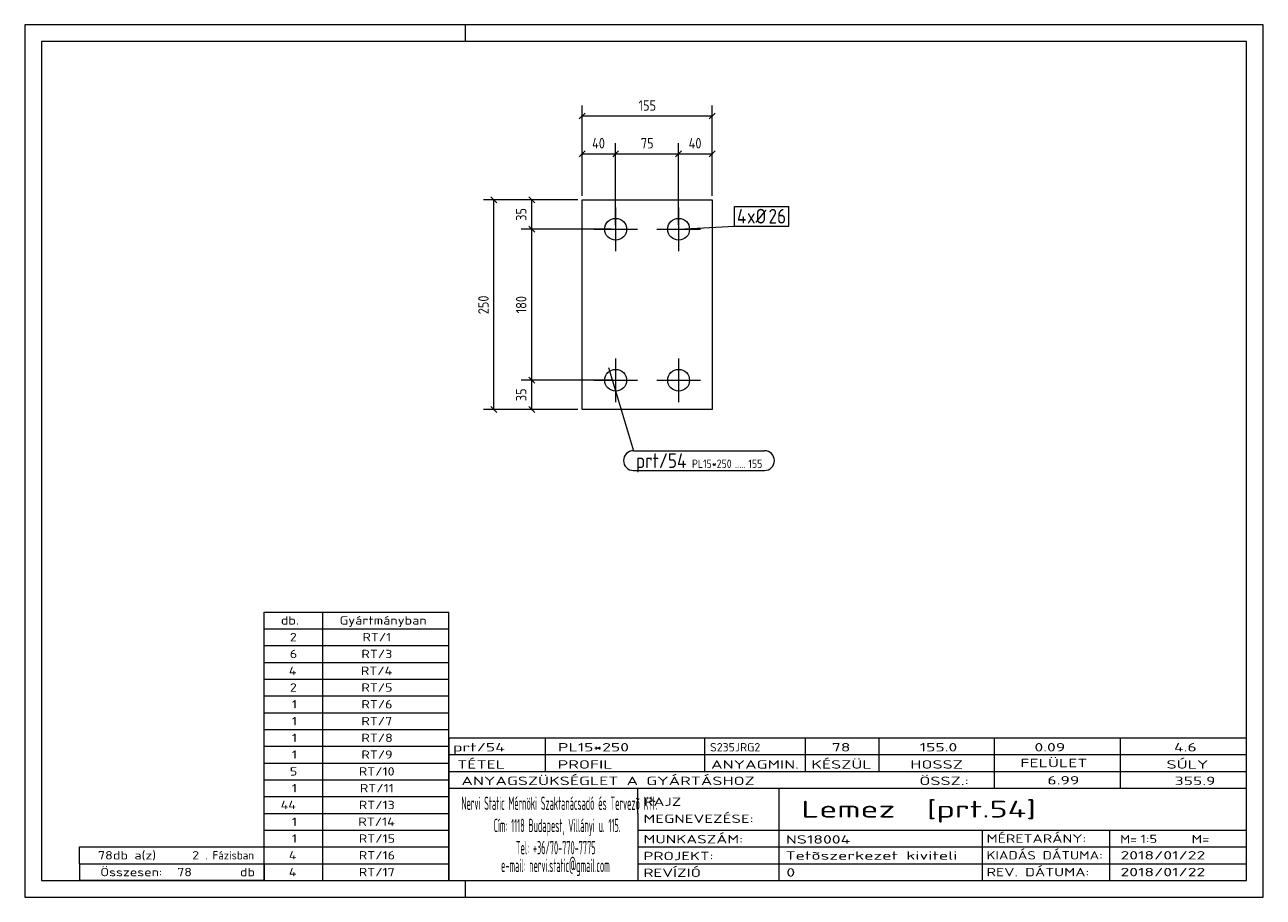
# Model space of a CAD drawing. Header units: millimetres. Extents: x 1 to 296, y 1 to 209.
import ezdxf

# ---------------------------------------------------------------- set-up
doc = ezdxf.new("R2010")
doc.units = ezdxf.units.MM
doc.header["$LTSCALE"] = 0.6
doc.linetypes.add('XKITLINE00', pattern=[0])
for name, color, linetype, lineweight in [('Bolt', 7, 'Continuous', 0), ('BoltMark', 3, 'Continuous', 0), ('DrawingSheet', 5, 'Continuous', 0), ('OtherObjectType', 1, 'Continuous', 0), ('Part', 2, 'Continuous', 0), ('PartMark', 3, 'Continuous', 0), ('Z-DIMENSIONS', 1, 'Continuous', 0)]:
    doc.layers.add(name, color=color, linetype=linetype, lineweight=lineweight)
doc.styles.add('ISOCPEUR', font='ISOCPEUR.TTF')

msp = doc.modelspace()

# ---------------------------------------------------------------- linework, layer by layer
at = {"layer": 'Bolt', "color": 4, "linetype": 'XKITLINE00', "lineweight": 0}
for p, q in [((141.75, 165.45), (141.75, 155.05)), ((156.75, 165.45), (156.75, 155.05)), ((136.55, 160.25), (146.95, 160.25)), ((151.55, 160.25), (161.95, 160.25)), ((141.75, 129.45), (141.75, 119.05)), ((156.75, 129.45), (156.75, 119.05)), ((136.55, 124.25), (146.95, 124.25)), ((151.55, 124.25), (161.95, 124.25))]:
    msp.add_line(p, q, dxfattribs=at)
for centre in [(141.75, 160.25), (156.75, 160.25), (141.75, 124.25), (156.75, 124.25)]:
    msp.add_circle(centre, 2.6, dxfattribs=at)
at = {"layer": 'BoltMark', "color": 7, "linetype": 'XKITLINE00', "lineweight": 0}
for p, q in [((170.04, 165.71), (182.97, 165.71)), ((170.04, 161.01), (170.04, 165.71)), ((182.97, 161.01), (182.97, 165.71)), ((156.75, 160.25), (170.04, 161.01)), ((170.04, 161.01), (182.97, 161.01))]:
    msp.add_line(p, q, dxfattribs=at)
at = {"layer": 'DrawingSheet', "color": 2, "linetype": 'XKITLINE00', "lineweight": 0}
for p, q in [((296, 209), (1, 209)), ((1, 209), (1, 1)), ((106, 205), (106, 209)), ((296, 1), (296, 209)), ((106, 1), (106, 5)), ((1, 1), (296, 1))]:
    msp.add_line(p, q, dxfattribs=at)
at = {"layer": 'DrawingSheet', "color": 3, "linetype": 'XKITLINE00', "lineweight": 0}
for p, q in [((292, 205), (5, 205)), ((5, 205), (5, 5)), ((292, 5), (292, 205)), ((5, 5), (292, 5))]:
    msp.add_line(p, q, dxfattribs=at)
at = {"layer": 'OtherObjectType', "color": 7, "linetype": 'XKITLINE00', "lineweight": 0}
for p, q in [((58, 69), (102, 69)), ((58, 65), (58, 69)), ((72, 65), (72, 69)), ((102, 65), (102, 69)), ((58, 65), (102, 65)), ((58, 61), (58, 65)), ((72, 61), (72, 65)), ((102, 61), (102, 65)), ((58, 61), (102, 61)), ((58, 57), (58, 61)), ((72, 57), (72, 61)), ((102, 57), (102, 61)), ((58, 57), (102, 57)), ((58, 53), (58, 57)), ((72, 53), (72, 57)), ((102, 53), (102, 57)), ((58, 53), (102, 53)), ((58, 49), (58, 53)), ((72, 49), (72, 53)), ((102, 49), (102, 53)), ((58, 49), (102, 49)), ((58, 45), (58, 49)), ((72, 45), (72, 49)), ((102, 45), (102, 49)), ((58, 45), (102, 45)), ((58, 41), (58, 45)), ((72, 41), (72, 45)), ((102, 41), (102, 45)), ((58, 41), (102, 41)), ((58, 37), (58, 41)), ((72, 37), (72, 41)), ((102, 37), (102, 41)), ((102, 39), (292, 39)), ((102, 39), (102, 35)), ((102, 39), (292, 39)), ((125, 35), (125, 39)), ((163, 35), (163, 39)), ((187, 35), (187, 39)), ((204.5, 35), (204.5, 39)), ((232, 35), (232, 39)), ((262, 35), (262, 39)), ((292, 35), (292, 39)), ((58, 37), (102, 37)), ((58, 33), (58, 37)), ((72, 33), (72, 37)), ((102, 33), (102, 37)), ((58, 33), (102, 33)), ((58, 29), (58, 33)), ((72, 29), (72, 33)), ((102, 35), (292, 35)), ((102, 35), (102, 5)), ((102, 35), (292, 35)), ((102, 29), (102, 33)), ((125, 31), (125, 35)), ((163, 31), (163, 35)), ((187, 31), (187, 35)), ((204.5, 31), (204.5, 35)), ((232, 31), (232, 35)), ((262, 31), (262, 35)), ((292, 31), (292, 35)), ((102, 31), (292, 31)), ((232, 27), (232, 31)), ((262, 27), (262, 31)), ((292, 27), (292, 31)), ((58, 29), (102, 29)), ((58, 25), (58, 29)), ((72, 25), (72, 29)), ((102, 25), (102, 29)), ((102, 27), (292, 27)), ((147, 21), (147, 27)), ((180.7, 17), (180.7, 27)), ((292, 21), (292, 27)), ((58, 25), (102, 25)), ((58, 21), (58, 25)), ((72, 21), (72, 25)), ((102, 21), (102, 25)), ((58, 21), (102, 21)), ((58, 17), (58, 21)), ((72, 17), (72, 21)), ((102, 17), (102, 21)), ((147, 21), (147, 5)), ((292, 17), (292, 21)), ((58, 17), (102, 17)), ((58, 13), (58, 17)), ((72, 13), (72, 17)), ((102, 13), (102, 17)), ((147, 17), (292, 17)), ((180.7, 5), (180.7, 17)), ((229.16, 13), (229.16, 17)), ((259.5, 5), (259.5, 17)), ((292, 13), (292, 17)), ((14, 9), (14, 13)), ((14, 13), (58, 13)), ((14, 13), (58, 13)), ((58, 9), (58, 13)), ((58, 13), (102, 13)), ((58, 9), (58, 13)), ((72, 9), (72, 13)), ((102, 9), (102, 13)), ((147, 13), (292, 13)), ((229.16, 5), (229.16, 13)), ((292, 9), (292, 13)), ((14, 9), (58, 9)), ((14, 9), (14, 5)), ((14, 9), (58, 9)), ((58, 9), (58, 5)), ((58, 9), (102, 9)), ((58, 5), (58, 9)), ((72, 5), (72, 9)), ((102, 5), (102, 9)), ((147, 9), (292, 9)), ((292, 5), (292, 9)), ((58, 5), (14, 5)), ((58, 5), (102, 5)), ((102, 5), (292, 5)), ((139.5, 5), (292, 5))]:
    msp.add_line(p, q, dxfattribs=at)
at = {"layer": 'Part', "color": 2, "linetype": 'XKITLINE00', "lineweight": 0}
for p, q in [((133.75, 117.25), (133.75, 167.25)), ((133.75, 167.25), (164.75, 167.25)), ((164.75, 167.25), (164.75, 117.25)), ((164.75, 117.25), (133.75, 117.25))]:
    msp.add_line(p, q, dxfattribs=at)
at = {"layer": 'PartMark', "color": 7, "linetype": 'XKITLINE00', "lineweight": 0}
for p, q in [((140.01, 127.31), (145.96, 107.44)), ((145.96, 107.44), (177.21, 107.44)), ((145.96, 102.74), (177.21, 102.74))]:
    msp.add_line(p, q, dxfattribs=at)
for centre, start, end in [((145.96, 105.09), 90, 270), ((177.21, 105.09), 270, 90)]:
    msp.add_arc(centre, 2.35, start, end, dxfattribs=at)
at = {"layer": 'Z-DIMENSIONS', "color": 7, "linetype": 'XKITLINE00', "lineweight": 0}
for p, q in [((133.75, 168.25), (133.75, 189.75)), ((164.75, 168.25), (164.75, 189.75)), ((134.46, 187.96), (133.04, 186.54)), ((133.75, 187.25), (164.75, 187.25)), ((165.46, 187.96), (164.04, 186.54)), ((133.75, 168.25), (133.75, 180.75)), ((141.75, 161.25), (141.75, 180.75)), ((141.75, 161.25), (141.75, 180.75)), ((156.75, 161.25), (156.75, 180.75)), ((156.75, 161.25), (156.75, 180.75)), ((164.75, 168.25), (164.75, 180.75)), ((134.46, 178.96), (133.04, 177.54)), ((133.75, 178.25), (141.75, 178.25)), ((142.46, 178.96), (141.04, 177.54)), ((142.46, 178.96), (141.04, 177.54)), ((141.75, 178.25), (156.75, 178.25)), ((157.46, 178.96), (156.04, 177.54)), ((157.46, 178.96), (156.04, 177.54)), ((156.75, 178.25), (164.75, 178.25)), ((165.46, 178.96), (164.04, 177.54)), ((132.75, 167.25), (110.25, 167.25)), ((112.04, 167.96), (113.46, 166.54)), ((112.75, 117.25), (112.75, 167.25)), ((132.75, 167.25), (119.25, 167.25)), ((121.04, 167.96), (122.46, 166.54)), ((121.75, 160.25), (121.75, 167.25)), ((140.75, 160.25), (119.25, 160.25)), ((140.75, 160.25), (119.25, 160.25)), ((121.04, 160.96), (122.46, 159.54)), ((121.04, 160.96), (122.46, 159.54)), ((121.75, 124.25), (121.75, 160.25)), ((140.75, 124.25), (119.25, 124.25)), ((140.75, 124.25), (119.25, 124.25)), ((121.04, 124.96), (122.46, 123.54)), ((121.04, 124.96), (122.46, 123.54)), ((121.75, 117.25), (121.75, 124.25)), ((132.75, 117.25), (110.25, 117.25)), ((112.04, 117.96), (113.46, 116.54)), ((132.75, 117.25), (119.25, 117.25)), ((121.04, 117.96), (122.46, 116.54))]:
    msp.add_line(p, q, dxfattribs=at)
at = {"layer": 'Z-DIMENSIONS', "color": 3}
for p in [(133.75, 187.25), (164.75, 187.25), (133.75, 178.25), (141.75, 178.25), (141.75, 178.25), (156.75, 178.25), (156.75, 178.25), (164.75, 178.25), (112.75, 167.25), (121.75, 167.25), (121.75, 160.25), (121.75, 160.25), (121.75, 124.25), (121.75, 124.25), (112.75, 117.25), (121.75, 117.25)]:
    msp.add_point(p, dxfattribs=at)

# ---------------------------------------------------------------- texts
at = {"layer": 'BoltMark', "color": 3, "style": 'ISOCPEUR', "width": 0.85}
for s, p in [('xØ', (173.04, 161.61)), ('4', (170.64, 161.61)), ('26', (178.16, 161.61))]:
    msp.add_text(s, height=3.5, dxfattribs=at).set_placement(p)
at = {"layer": 'OtherObjectType', "color": 7, "style": 'ISOCPEUR'}
for s, height, width, p in [('db.', 2, 1.211571, (62, 66)), ('Gyártmányban', 2, 1.211571, (76, 66)), ('2', 2, 1.211571, (64.14, 62)), ('RT/1', 2, 1.211571, (81.43, 62)), ('6', 2, 1.211571, (64.14, 58)), ('RT/3', 2, 1.211571, (81.18, 58)), ('RT/4', 2, 1.211571, (81.06, 54)), ('4', 2, 1.211571, (63.9, 54)), ('2', 2, 1.211571, (64.14, 50)), ('RT/5', 2, 1.211571, (81.18, 50)), ('1', 2, 1.211571, (64.63, 46)), ('RT/6', 2, 1.211571, (81.18, 46)), ('1', 2, 1.211571, (64.63, 42)), ('RT/7', 2, 1.211571, (81.18, 42)), ('1', 2, 1.211571, (64.63, 38)), ('RT/8', 2, 1.211571, (81.18, 38)), ('1', 2, 1.211571, (64.63, 34)), ('RT/9', 2, 1.211571, (81.18, 34)), ('prt/54', 2, 1.525501, (103, 35.76)), ('PL15*250', 2, 1.525501, (128, 35.76)), ('S235JRG2', 2, 1.02, (164.22, 35.76)), ('78', 2, 1.525501, (193.24, 35.76)), ('155.0', 2, 1.525501, (214.16, 35.76)), ('0.09', 2, 1.525501, (241.51, 35.76)), ('4.6', 2, 1.525501, (274.75, 35.76)), ('TÉTEL', 2, 1.525501, (104, 31.66)), ('PROFIL', 2, 1.525501, (127.96, 31.66)), ('ANYAGMIN.', 2, 1.525501, (164.47, 31.66)), ('KÉSZÜL', 2, 1.525501, (188.37, 31.66)), ('HOSSZ', 2, 1.525501, (211.96, 31.66)), ('FELÜLET', 2, 1.525501, (238.13, 32)), ('SÚLY', 2, 1.525501, (272.96, 31.66)), ('5', 2, 1.211571, (64.14, 30)), ('RT/10', 2, 1.211571, (80.57, 30)), ('ANYAGSZÜKSÉGLET A GYÁRTÁSHOZ', 2, 1.525501, (105, 27.75)), ('ÖSSZ.:', 2, 1.525501, (214.1, 27.75)), ('6.99', 2, 1.525501, (244.59, 27.88)), ('355.9', 2, 1.525501, (274.9, 27.75)), ('1', 2, 1.211571, (64.63, 26)), ('RT/11', 2, 1.211571, (80.82, 26)), ('44', 2, 1.211571, (61.94, 22)), ('RT/13', 2, 1.211571, (80.57, 22)), ('Nervi Static Mérnöki\xa0Szaktanácsadó\xa0és\xa0Tervezõ Kft.', 3.1765, 0.403093, (105, 21.82)), ('RAJZ', 2, 1.445, (148.38, 22.78)), ('Lemez  [prt.54]', 4, 1.474651, (186, 20)), ('MEGNEVEZÉSE:', 2, 1.445, (148.38, 18.72)), ('1', 2, 1.211571, (64.63, 18)), ('RT/14', 2, 1.211571, (80.45, 18)), ('Cím:\xa01118 Budapest, Villányi u. 115.', 3.1765, 0.403093, (112.69, 16.53)), ('1', 2, 1.211571, (64.63, 14)), ('RT/15', 2, 1.211571, (80.57, 14)), ('MUNKASZÁM:', 2, 1.445, (148.38, 13.84)), ('NS18004', 2, 1.525501, (182.28, 13.78)), ('MÉRETARÁNY:', 2, 1.36, (230.1, 14)), ('M=', 2, 1.211571, (261.91, 13.84)), ('1:5', 2, 1.275, (266.79, 13.9)), ('M=', 2, 1.275, (278.95, 13.87)), ('78', 2, 1.211571, (18.43, 10)), ('db a(z)', 2, 1.211571, (22, 10)), ('2', 2, 1.211571, (40.86, 10)), ('. Fázisban', 2, 0.935, (44, 10)), ('4', 2, 1.211571, (63.9, 10)), ('RT/16', 2, 1.211571, (80.57, 10)), ('Tel:\xa0+36/70-770-7775', 3.1765, 0.403093, (117.97, 11.24)), ('PROJEKT:', 2, 1.445, (148.38, 9.84)), ('Tetõszerkezet kiviteli ', 2, 1.525501, (182.2, 9.94)), ('KIADÁS DÁTUMA:', 2, 1.275, (230.1, 10)), ('2018/01/22', 2, 1.525501, (262, 10)), ('e-mail:\xa0nervi.static@gmail.com', 3.1765, 0.403093, (114.45, 7)), ('Összesen:            db', 2, 1.211571, (19, 6)), ('78', 2, 1.211571, (37.29, 6)), ('4', 2, 1.211571, (63.9, 6)), ('RT/17', 2, 1.211571, (80.57, 6)), ('REVÍZIÓ', 2, 1.445, (148.38, 5.84)), ('0', 2, 1.525501, (182.41, 5.92)), ('REV. DÁTUMA:', 2, 1.36, (230.1, 6)), ('2018/01/22', 2, 1.525501, (262, 6))]:
    msp.add_text(s, height=height, dxfattribs=dict(at, width=width)).set_placement(p)
at = {"layer": 'PartMark', "color": 3, "style": 'ISOCPEUR', "width": 0.85}
msp.add_text('prt/54', height=3.5, dxfattribs=at).set_placement((146.56, 103.34))
at = {"layer": 'PartMark', "color": 4, "style": 'ISOCPEUR', "width": 0.85}
for s, p in [('PL15*250', (159.94, 103.34)), ('.....', (170.17, 103.34)), ('155', (173.35, 103.34))]:
    msp.add_text(s, height=2, dxfattribs=at).set_placement(p)
at = {"layer": 'Z-DIMENSIONS', "color": 3, "style": 'ISOCPEUR', "width": 0.85}
for s, p in [('155', (147.21, 188.5)), ('40', (136.14, 179.5)), ('75', (147.75, 179.5)), ('40', (159.14, 179.5))]:
    msp.add_text(s, height=2.5, dxfattribs=at).set_placement(p)
for s, p in [('35', (120.5, 162.25)), ('250', (111.5, 139.99)), ('180', (120.5, 140.21)), ('35', (120.5, 119.25))]:
    msp.add_text(s, height=2.5, rotation=90.0002, dxfattribs=at).set_placement(p)

doc.saveas('drawing.dxf')
